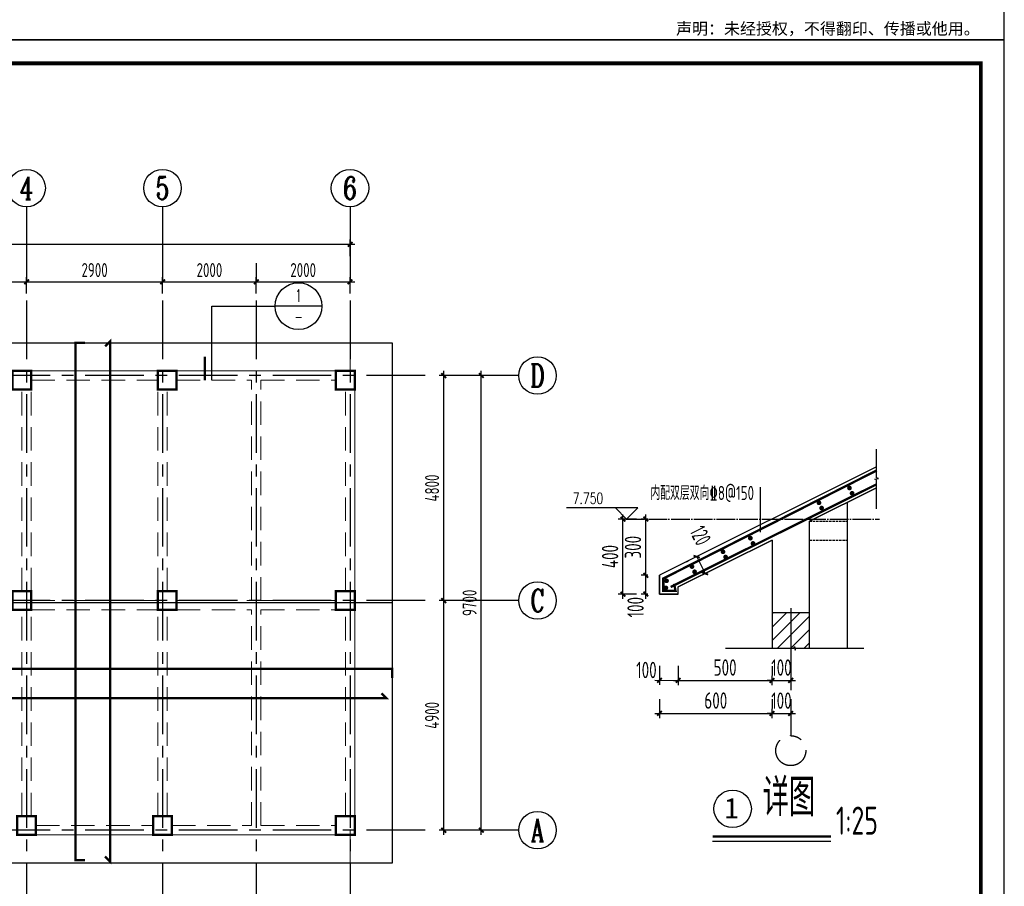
# Model space of a CAD drawing. Extents: x 4550910 to 19796140, y 148416 to 4611575.
# Tile 7 of 49: x 9708682 to 9729688, y 2052774 to 2071263. Entities that reach past the tile are written whole.
import ezdxf
from ezdxf.enums import TextEntityAlignment as Align

# ---------------------------------------------------------------- set-up
doc = ezdxf.new("R2010")
doc.units = 0
doc.header["$LTSCALE"] = 1000
for name, pattern in [('CENTER', [2, 1.25, -0.25, 0.25, -0.25]), ('DASH', [0.35, 0.25, -0.1]), ('DASHED', [0.75, 0.5, -0.25]), ('DOTE', [2.42, 2, -0.2, 0.02, -0.2])]:
    doc.linetypes.add(name, pattern=pattern)
doc.layers.get('0').update_dxf_attribs({"linetype": 'CONTINUOUS'})
doc.layers.get('Defpoints').update_dxf_attribs({"linetype": 'CONTINUOUS'})
for name, color, linetype in [('AXIS', 8, 'CENTER'), ('AXIS_DIM', 3, 'CONTINUOUS'), ('AXIS_NUM', 7, 'CONTINUOUS'), ('COLU', 7, 'CONTINUOUS'), ('DIM', 3, 'CONTINUOUS'), ('DIM_ELEV', 3, 'CONTINUOUS'), ('DIM_IDEN', 220, 'CONTINUOUS'), ('DIM_SYMB', 3, 'CONTINUOUS'), ('DOTE', 8, 'DOTE'), ('NUM', 7, 'CONTINUOUS'), ('PUB_DIM', 94, 'CONTINUOUS'), ('PUB_TEXT', 7, 'CONTINUOUS'), ('REIN', 1, 'CONTINUOUS'), ('TEXT', 7, 'CONTINUOUS'), ('THICK', 6, 'CONTINUOUS'), ('THIN', 7, 'CONTINUOUS'), ('WALL', 2, 'CONTINUOUS'), ('剖面', 8, 'CONTINUOUS'), ('图框', 7, 'CONTINUOUS'), ('梁集中标注', 2, 'CONTINUOUS'), ('楼板正筋钢筋', 24, 'CONTINUOUS'), ('楼板负筋钢筋', 1, 'CONTINUOUS'), ('轴线标注', 3, 'CONTINUOUS')]:
    doc.layers.add(name, color=color, linetype=linetype)
for name, color, linetype, lineweight in [('BEAM', 4, 'DASHED', 0), ('BEAM_CON', 4, 'CONTINUOUS', 0), ('FLOOR', 7, 'CONTINUOUS', 0)]:
    doc.layers.add(name, color=color, linetype=linetype, lineweight=lineweight)
doc.styles.add('_TCH_DIM', font='SIMPLEX', dxfattribs={"bigfont": 'GBCBIG'})
doc.styles.add('_TCH_LABEL', font='COMPLEX', dxfattribs={"bigfont": 'GBCBIG'})
doc.styles.add('DIM_FONT', font='tssdeng2.shx', dxfattribs={"width": 0.6, "bigfont": 'hztxt.shx'})
doc.styles.add('ST', font='SimSun.ttf')
doc.styles.add('TSSD_Axis', font='Complex.shx', dxfattribs={"width": 0.7, "bigfont": 'hztxt.shx'})
doc.styles.add('TSSD_Dimension', font='Tssdeng.shx', dxfattribs={"width": 0.7, "bigfont": 'hztxt.shx'})
doc.styles.add('TSSD_Norm', font='Tssdeng.shx', dxfattribs={"bigfont": 'hztxt.shx'})
doc.styles.add('TSSD_Rein', font='Tssdeng.shx', dxfattribs={"width": 0.7, "bigfont": 'hztxt.shx'})
doc.dimstyles.new('_TCH_ARCH&&100', dxfattribs={"dimtxt": 350, "dimasz": 100, "dimexe": 250, "dimexo": 300, "dimgap": 100, "dimtad": 1, "dimdec": 0, "dimzin": 0, "dimdsep": 46, "dimtxsty": 'DIM_FONT', "dimblk": 'ARCHTICK', "dimcen": 0.09, "dimclrt": 7, "dimazin": 2, "dimtfac": 1, "dimtdec": 0, "dimtix": 1, "dimtmove": 2, "dimatfit": 3, "dimfxl": 0, "dimtolj": 1, "dimtzin": 0, "dimarcsym": 0})
doc.dimstyles.new('TSSD_100_100', dxfattribs={"dimtxt": 300, "dimasz": 100, "dimexe": 100, "dimexo": 250, "dimgap": 100, "dimtad": 1, "dimdec": 0, "dimzin": 0, "dimdsep": 46, "dimtxsty": 'TSSD_Dimension', "dimblk": 'ARCHTICK', "dimcen": 0, "dimdle": 100, "dimclrt": 7, "dimadec": 0, "dimazin": 0, "dimtfac": 1, "dimtdec": 0, "dimtix": 1, "dimtmove": 2, "dimatfit": 3, "dimfxl": 0, "dimtolj": 1, "dimtzin": 0, "dimarcsym": 0})
doc.dimstyles.new('TSSD_25_100', dxfattribs={"dimtxt": 350, "dimasz": 100, "dimexe": 100, "dimexo": 250, "dimgap": 100, "dimtad": 1, "dimdec": 0, "dimlfac": 0.25, "dimzin": 0, "dimdsep": 46, "dimtxsty": 'TSSD_Dimension', "dimblk": 'ARCHTICK', "dimblk1": 'ARCHTICK', "dimblk2": 'ARCHTICK', "dimcen": 0, "dimdle": 100, "dimclrt": 7, "dimadec": 0, "dimazin": 0, "dimtfac": 1, "dimtdec": 0, "dimtix": 1, "dimtmove": 2, "dimatfit": 3, "dimfxl": 0, "dimtolj": 1, "dimtzin": 0, "dimarcsym": 0})

# ---------------------------------------------------------------- blocks, each defined once
blk = doc.blocks.new('_ArchTick')
at = {"color": 0, "linetype": 'ByBlock', "const_width": 0.4}
blk.add_lwpolyline([(-0.5, -0.5), (0.5, 0.5)], dxfattribs=at)
blk = doc.blocks.new('*D325')
at = {"layer": 'AXIS_DIM', "color": 0, "lineweight": -2, "transparency": 16777216}
for p, q in [((9706530, 2065421), (9706530, 2065771)), ((9708830, 2065421), (9708830, 2065771)), ((9706430, 2065671), (9708930, 2065671))]:
    blk.add_line(p, q, dxfattribs=at)
at = {"layer": 'Defpoints', "color": 0, "transparency": 16777216}
for p in [(9708830, 2065671), (9706530, 2065171), (9708830, 2065171)]:
    blk.add_point(p, dxfattribs=at)
at = {"layer": 'AXIS_DIM', "color": 0, "lineweight": -2, "transparency": 16777216, "xscale": 100, "yscale": 100, "zscale": 100, "rotation": 180}
blk.add_blockref('_ArchTick', (9706530, 2065671), dxfattribs=at)
at = {"layer": 'AXIS_DIM', "color": 0, "lineweight": -2, "transparency": 16777216, "xscale": 100, "yscale": 100, "zscale": 100}
blk.add_blockref('_ArchTick', (9708830, 2065671), dxfattribs=at)
at = {"layer": 'AXIS_DIM', "color": 7, "transparency": 16777216, "insert": (9707680, 2065921), "char_height": 300, "attachment_point": 5, "style": 'TSSD_Dimension'}
blk.add_mtext('\\A1;2300', dxfattribs=at)
blk = doc.blocks.new('*D326')
at = {"layer": 'AXIS_DIM', "color": 0, "lineweight": -2, "transparency": 16777216}
for p, q in [((9708830, 2065421), (9708830, 2065771)), ((9711730, 2065421), (9711730, 2065771)), ((9708730, 2065671), (9711830, 2065671))]:
    blk.add_line(p, q, dxfattribs=at)
at = {"layer": 'Defpoints', "color": 0, "transparency": 16777216}
for p in [(9711730, 2065671), (9708830, 2065171), (9711730, 2065171)]:
    blk.add_point(p, dxfattribs=at)
at = {"layer": 'AXIS_DIM', "color": 0, "lineweight": -2, "transparency": 16777216, "xscale": 100, "yscale": 100, "zscale": 100, "rotation": 180}
blk.add_blockref('_ArchTick', (9708830, 2065671), dxfattribs=at)
at = {"layer": 'AXIS_DIM', "color": 0, "lineweight": -2, "transparency": 16777216, "xscale": 100, "yscale": 100, "zscale": 100}
blk.add_blockref('_ArchTick', (9711730, 2065671), dxfattribs=at)
at = {"layer": 'AXIS_DIM', "color": 7, "transparency": 16777216, "insert": (9710280, 2065921), "char_height": 300, "attachment_point": 5, "style": 'TSSD_Dimension'}
blk.add_mtext('\\A1;2900', dxfattribs=at)
blk = doc.blocks.new('*D327')
at = {"layer": 'AXIS_DIM', "color": 0, "lineweight": -2, "transparency": 16777216}
for p, q in [((9711730, 2065421), (9711730, 2065771)), ((9713730, 2065421), (9713730, 2065771)), ((9711630, 2065671), (9713830, 2065671))]:
    blk.add_line(p, q, dxfattribs=at)
at = {"layer": 'Defpoints', "color": 0, "transparency": 16777216}
for p in [(9713730, 2065671), (9711730, 2065171), (9713730, 2065171)]:
    blk.add_point(p, dxfattribs=at)
at = {"layer": 'AXIS_DIM', "color": 0, "lineweight": -2, "transparency": 16777216, "xscale": 100, "yscale": 100, "zscale": 100, "rotation": 180}
blk.add_blockref('_ArchTick', (9711730, 2065671), dxfattribs=at)
at = {"layer": 'AXIS_DIM', "color": 0, "lineweight": -2, "transparency": 16777216, "xscale": 100, "yscale": 100, "zscale": 100}
blk.add_blockref('_ArchTick', (9713730, 2065671), dxfattribs=at)
at = {"layer": 'AXIS_DIM', "color": 7, "transparency": 16777216, "insert": (9712730, 2065921), "char_height": 300, "attachment_point": 5, "style": 'TSSD_Dimension'}
blk.add_mtext('\\A1;2000', dxfattribs=at)
blk = doc.blocks.new('*D328')
at = {"layer": 'AXIS_DIM', "color": 0, "lineweight": -2, "transparency": 16777216}
for p, q in [((9713730, 2065421), (9713730, 2065771)), ((9715730, 2065421), (9715730, 2065771)), ((9713630, 2065671), (9715830, 2065671))]:
    blk.add_line(p, q, dxfattribs=at)
at = {"layer": 'Defpoints', "color": 0, "transparency": 16777216}
for p in [(9715730, 2065671), (9713730, 2065171), (9715730, 2065171)]:
    blk.add_point(p, dxfattribs=at)
at = {"layer": 'AXIS_DIM', "color": 0, "lineweight": -2, "transparency": 16777216, "xscale": 100, "yscale": 100, "zscale": 100, "rotation": 180}
blk.add_blockref('_ArchTick', (9713730, 2065671), dxfattribs=at)
at = {"layer": 'AXIS_DIM', "color": 0, "lineweight": -2, "transparency": 16777216, "xscale": 100, "yscale": 100, "zscale": 100}
blk.add_blockref('_ArchTick', (9715730, 2065671), dxfattribs=at)
at = {"layer": 'AXIS_DIM', "color": 7, "transparency": 16777216, "insert": (9714730, 2065921), "char_height": 300, "attachment_point": 5, "style": 'TSSD_Dimension'}
blk.add_mtext('\\A1;2000', dxfattribs=at)
blk = doc.blocks.new('*D329')
at = {"layer": 'AXIS_DIM', "color": 0, "lineweight": -2, "transparency": 16777216}
for p, q in [((9698130, 2066471), (9715830, 2066471)), ((9698230, 2066221), (9698230, 2066571)), ((9715730, 2066221), (9715730, 2066571))]:
    blk.add_line(p, q, dxfattribs=at)
at = {"layer": 'Defpoints', "color": 0, "transparency": 16777216}
for p in [(9715730, 2066471), (9698230, 2065971), (9715730, 2065971)]:
    blk.add_point(p, dxfattribs=at)
at = {"layer": 'AXIS_DIM', "color": 0, "lineweight": -2, "transparency": 16777216, "xscale": 100, "yscale": 100, "zscale": 100, "rotation": 180}
blk.add_blockref('_ArchTick', (9698230, 2066471), dxfattribs=at)
at = {"layer": 'AXIS_DIM', "color": 0, "lineweight": -2, "transparency": 16777216, "xscale": 100, "yscale": 100, "zscale": 100}
blk.add_blockref('_ArchTick', (9715730, 2066471), dxfattribs=at)
at = {"layer": 'AXIS_DIM', "color": 7, "transparency": 16777216, "insert": (9706980, 2066721), "char_height": 300, "attachment_point": 5, "style": 'TSSD_Dimension'}
blk.add_mtext('\\A1;17500', dxfattribs=at)
blk = doc.blocks.new('ts_axno')
at = {"color": 0, "linetype": 'ByBlock', "lineweight": -2}
blk.add_circle((0, 0), 0.5, dxfattribs=at)
at = {"color": 0, "linetype": 'ByBlock', "lineweight": -2, "style": 'TSSD_Axis', "width": 0.7}
blk.add_attdef('A', text='', height=0.6, dxfattribs=at).set_placement((0, 0), align=Align.MIDDLE_CENTER)
blk = doc.blocks.new('*D333')
at = {"layer": 'AXIS_DIM', "color": 0, "lineweight": -2, "transparency": 16777216}
for p, q in [((9717980, 2058871), (9717630, 2058871)), ((9717730, 2053871), (9717730, 2058971)), ((9717980, 2053971), (9717630, 2053971))]:
    blk.add_line(p, q, dxfattribs=at)
at = {"layer": 'Defpoints', "color": 0, "transparency": 16777216}
for p in [(9717730, 2058871), (9718230, 2058871), (9718230, 2053971)]:
    blk.add_point(p, dxfattribs=at)
at = {"layer": 'AXIS_DIM', "color": 0, "lineweight": -2, "transparency": 16777216, "xscale": 100, "yscale": 100, "zscale": 100}
for p, rotation in [((9717730, 2058871), 90), ((9717730, 2053971), 270)]:
    blk.add_blockref('_ArchTick', p, dxfattribs=dict(at, rotation=rotation))
at = {"layer": 'AXIS_DIM', "color": 7, "transparency": 16777216, "insert": (9717480, 2056421), "char_height": 300, "attachment_point": 5, "rotation": 90, "style": 'TSSD_Dimension'}
blk.add_mtext('\\A1;4900', dxfattribs=at)
blk = doc.blocks.new('*D334')
at = {"layer": 'AXIS_DIM', "color": 0, "lineweight": -2, "transparency": 16777216}
for p, q in [((9717980, 2063671), (9717630, 2063671)), ((9717730, 2058771), (9717730, 2063771)), ((9717980, 2058871), (9717630, 2058871))]:
    blk.add_line(p, q, dxfattribs=at)
at = {"layer": 'Defpoints', "color": 0, "transparency": 16777216}
for p in [(9717730, 2063671), (9718230, 2063671), (9718230, 2058871)]:
    blk.add_point(p, dxfattribs=at)
at = {"layer": 'AXIS_DIM', "color": 0, "lineweight": -2, "transparency": 16777216, "xscale": 100, "yscale": 100, "zscale": 100}
for p, rotation in [((9717730, 2063671), 90), ((9717730, 2058871), 270)]:
    blk.add_blockref('_ArchTick', p, dxfattribs=dict(at, rotation=rotation))
at = {"layer": 'AXIS_DIM', "color": 7, "transparency": 16777216, "insert": (9717480, 2061271), "char_height": 300, "attachment_point": 5, "rotation": 90, "style": 'TSSD_Dimension'}
blk.add_mtext('\\A1;4800', dxfattribs=at)
blk = doc.blocks.new('*D335')
at = {"layer": 'AXIS_DIM', "color": 0, "lineweight": -2, "transparency": 16777216}
for p, q in [((9718780, 2063671), (9718430, 2063671)), ((9718530, 2053871), (9718530, 2063771)), ((9718780, 2053971), (9718430, 2053971))]:
    blk.add_line(p, q, dxfattribs=at)
at = {"layer": 'Defpoints', "color": 0, "transparency": 16777216}
for p in [(9718530, 2063671), (9719030, 2063671), (9719030, 2053971)]:
    blk.add_point(p, dxfattribs=at)
at = {"layer": 'AXIS_DIM', "color": 0, "lineweight": -2, "transparency": 16777216, "xscale": 100, "yscale": 100, "zscale": 100}
for p, rotation in [((9718530, 2063671), 90), ((9718530, 2053971), 270)]:
    blk.add_blockref('_ArchTick', p, dxfattribs=dict(at, rotation=rotation))
at = {"layer": 'AXIS_DIM', "color": 7, "transparency": 16777216, "insert": (9718280, 2058821), "char_height": 300, "attachment_point": 5, "rotation": 90, "style": 'TSSD_Dimension'}
blk.add_mtext('\\A1;9700', dxfattribs=at)
blk = doc.blocks.new('*D363')
at = {"layer": 'Defpoints', "color": 0, "transparency": 16777216}
for p in [(9721553, 2060609), (9722093, 2060609), (9722093, 2059009)]:
    blk.add_point(p, dxfattribs=at)
at = {"layer": 'DIM', "color": 0, "lineweight": -2, "transparency": 16777216}
for p, q in [((9721553, 2058909), (9721553, 2060709)), ((9721843, 2060609), (9721453, 2060609)), ((9721843, 2059009), (9721453, 2059009))]:
    blk.add_line(p, q, dxfattribs=at)
at = {"layer": 'DIM', "color": 0, "lineweight": -2, "transparency": 16777216, "xscale": 100, "yscale": 100, "zscale": 100}
for p, rotation in [((9721553, 2060609), 90), ((9721553, 2059009), 270)]:
    blk.add_blockref('_ArchTick', p, dxfattribs=dict(at, rotation=rotation))
at = {"layer": 'DIM', "color": 7, "transparency": 16777216, "insert": (9721278, 2059809), "char_height": 350, "attachment_point": 5, "rotation": 90, "style": 'TSSD_Dimension'}
blk.add_mtext('\\A1;400', dxfattribs=at)
blk = doc.blocks.new('*D364')
at = {"layer": 'Defpoints', "color": 0, "transparency": 16777216}
for p in [(9722041, 2059409), (9722333, 2059409), (9722333, 2059009)]:
    blk.add_point(p, dxfattribs=at)
at = {"layer": 'DIM', "color": 0, "lineweight": -2, "transparency": 16777216}
for p, q in [((9722041, 2058909), (9722041, 2059509)), ((9722083, 2059409), (9721941, 2059409)), ((9722083, 2059009), (9721941, 2059009))]:
    blk.add_line(p, q, dxfattribs=at)
at = {"layer": 'DIM', "color": 0, "lineweight": -2, "transparency": 16777216, "xscale": 100, "yscale": 100, "zscale": 100}
for p, rotation in [((9722041, 2059409), 90), ((9722041, 2059009), 270)]:
    blk.add_blockref('_ArchTick', p, dxfattribs=dict(at, rotation=rotation))
at = {"layer": 'DIM', "color": 7, "transparency": 16777216, "insert": (9721821, 2058729), "char_height": 350, "attachment_point": 5, "rotation": 90, "style": 'TSSD_Dimension'}
blk.add_mtext('\\A1;100', dxfattribs=at)
blk = doc.blocks.new('*D365')
at = {"layer": 'Defpoints', "color": 0, "transparency": 16777216}
for p in [(9722041, 2060609), (9722333, 2060609), (9722333, 2059409)]:
    blk.add_point(p, dxfattribs=at)
at = {"layer": 'DIM', "color": 0, "lineweight": -2, "transparency": 16777216}
for p, q in [((9722041, 2059309), (9722041, 2060709)), ((9722083, 2060609), (9721941, 2060609)), ((9722083, 2059409), (9721941, 2059409))]:
    blk.add_line(p, q, dxfattribs=at)
at = {"layer": 'DIM', "color": 0, "lineweight": -2, "transparency": 16777216, "xscale": 100, "yscale": 100, "zscale": 100}
for p, rotation in [((9722041, 2060609), 90), ((9722041, 2059409), 270)]:
    blk.add_blockref('_ArchTick', p, dxfattribs=dict(at, rotation=rotation))
at = {"layer": 'DIM', "color": 7, "transparency": 16777216, "insert": (9721766, 2060009), "char_height": 350, "attachment_point": 5, "rotation": 90, "style": 'TSSD_Dimension'}
blk.add_mtext('\\A1;300', dxfattribs=at)
blk = doc.blocks.new('*D366')
at = {"layer": 'Defpoints', "color": 0, "transparency": 16777216}
for p in [(9722333, 2057725), (9722732, 2057725), (9722731, 2057168)]:
    blk.add_point(p, dxfattribs=at)
at = {"layer": 'DIM', "color": 0, "lineweight": -2, "transparency": 16777216}
for p, q in [((9722333, 2057475), (9722332, 2057069)), ((9722731, 2057475), (9722731, 2057068)), ((9722232, 2057169), (9722831, 2057168))]:
    blk.add_line(p, q, dxfattribs=at)
at = {"layer": 'DIM', "color": 0, "lineweight": -2, "transparency": 16777216, "xscale": 100, "yscale": 100, "zscale": 100}
for p, rotation in [((9722332, 2057169), 179.9467748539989), ((9722731, 2057168), 359.9467748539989)]:
    blk.add_blockref('_ArchTick', p, dxfattribs=dict(at, rotation=rotation))
at = {"layer": 'DIM', "color": 7, "transparency": 16777216, "insert": (9722053, 2057389), "char_height": 350, "attachment_point": 5, "rotation": 359.9468, "style": 'TSSD_Dimension'}
blk.add_mtext('\\A1;100', dxfattribs=at)
blk = doc.blocks.new('*D367')
at = {"layer": 'Defpoints', "color": 0, "transparency": 16777216}
for p in [(9722732, 2057725), (9724733, 2057723), (9724732, 2057166)]:
    blk.add_point(p, dxfattribs=at)
at = {"layer": 'DIM', "color": 0, "lineweight": -2, "transparency": 16777216}
for p, q in [((9722731, 2057475), (9722731, 2057068)), ((9724733, 2057473), (9724732, 2057066)), ((9722631, 2057168), (9724832, 2057166))]:
    blk.add_line(p, q, dxfattribs=at)
at = {"layer": 'DIM', "color": 0, "lineweight": -2, "transparency": 16777216, "xscale": 100, "yscale": 100, "zscale": 100}
for p, rotation in [((9722731, 2057168), 179.9467748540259), ((9724732, 2057166), 359.9467748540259)]:
    blk.add_blockref('_ArchTick', p, dxfattribs=dict(at, rotation=rotation))
at = {"layer": 'DIM', "color": 7, "transparency": 16777216, "insert": (9723732, 2057442), "char_height": 350, "attachment_point": 5, "rotation": 359.9468, "style": 'TSSD_Dimension'}
blk.add_mtext('\\A1;500', dxfattribs=at)
blk = doc.blocks.new('*D368')
at = {"layer": 'Defpoints', "color": 0, "transparency": 16777216}
for p in [(9724733, 2057723), (9725133, 2057722), (9725133, 2057166)]:
    blk.add_point(p, dxfattribs=at)
at = {"layer": 'DIM', "color": 0, "lineweight": -2, "transparency": 16777216}
for p, q in [((9724733, 2057473), (9724732, 2057066)), ((9725133, 2057472), (9725133, 2057066)), ((9724732, 2057166), (9724632, 2057167)), ((9724732, 2057166), (9725133, 2057166)), ((9725133, 2057166), (9725233, 2057166))]:
    blk.add_line(p, q, dxfattribs=at)
at = {"layer": 'DIM', "color": 0, "lineweight": -2, "transparency": 16777216, "xscale": 100, "yscale": 100, "zscale": 100}
for p, rotation in [((9724732, 2057166), 359.9467748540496), ((9725133, 2057166), 179.9467748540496)]:
    blk.add_blockref('_ArchTick', p, dxfattribs=dict(at, rotation=rotation))
at = {"layer": 'DIM', "color": 7, "transparency": 16777216, "insert": (9724933, 2057441), "char_height": 350, "attachment_point": 5, "rotation": 359.9468, "style": 'TSSD_Dimension'}
blk.add_mtext('\\A1;100', dxfattribs=at)
blk = doc.blocks.new('*D369')
at = {"layer": 'Defpoints', "color": 0, "transparency": 16777216}
for p in [(9722333, 2057019), (9724733, 2057017), (9724732, 2056460)]:
    blk.add_point(p, dxfattribs=at)
at = {"layer": 'DIM', "color": 0, "lineweight": -2, "transparency": 16777216}
for p, q in [((9722333, 2056769), (9722332, 2056363)), ((9724733, 2056767), (9724732, 2056360)), ((9722232, 2056463), (9724832, 2056460))]:
    blk.add_line(p, q, dxfattribs=at)
at = {"layer": 'DIM', "color": 0, "lineweight": -2, "transparency": 16777216, "xscale": 100, "yscale": 100, "zscale": 100}
for p, rotation in [((9722332, 2056463), 179.9467748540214), ((9724732, 2056460), 359.9467748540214)]:
    blk.add_blockref('_ArchTick', p, dxfattribs=dict(at, rotation=rotation))
at = {"layer": 'DIM', "color": 7, "transparency": 16777216, "insert": (9723533, 2056737), "char_height": 350, "attachment_point": 5, "rotation": 359.9468, "style": 'TSSD_Dimension'}
blk.add_mtext('\\A1;600', dxfattribs=at)
blk = doc.blocks.new('*D370')
at = {"layer": 'Defpoints', "color": 0, "transparency": 16777216}
for p in [(9724733, 2057017), (9725133, 2057016), (9725133, 2056460)]:
    blk.add_point(p, dxfattribs=at)
at = {"layer": 'DIM', "color": 0, "lineweight": -2, "transparency": 16777216}
for p, q in [((9724733, 2056767), (9724732, 2056360)), ((9725133, 2056766), (9725133, 2056360)), ((9724732, 2056460), (9724632, 2056461)), ((9724732, 2056460), (9725133, 2056460)), ((9725133, 2056460), (9725233, 2056460))]:
    blk.add_line(p, q, dxfattribs=at)
at = {"layer": 'DIM', "color": 0, "lineweight": -2, "transparency": 16777216, "xscale": 100, "yscale": 100, "zscale": 100}
for p, rotation in [((9724732, 2056460), 359.9467748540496), ((9725133, 2056460), 179.9467748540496)]:
    blk.add_blockref('_ArchTick', p, dxfattribs=dict(at, rotation=rotation))
at = {"layer": 'DIM', "color": 7, "transparency": 16777216, "insert": (9724933, 2056735), "char_height": 350, "attachment_point": 5, "rotation": 359.9468, "style": 'TSSD_Dimension'}
blk.add_mtext('\\A1;100', dxfattribs=at)
blk = doc.blocks.new('*D476')
at = {"layer": 'Defpoints', "color": 0, "transparency": 16777216}
for p in [(9723209, 2059847), (9723304, 2059447), (9723388, 2059489)]:
    blk.add_point(p, dxfattribs=at)
at = {"layer": 'PUB_DIM', "color": 0, "lineweight": -2, "transparency": 16777216}
for p, q in [((9722941, 2059713), (9722902, 2059693)), ((9723125, 2059805), (9723304, 2059447)), ((9723119, 2059355), (9723081, 2059336))]:
    blk.add_line(p, q, dxfattribs=at)
at = {"layer": 'PUB_DIM', "color": 0, "lineweight": -2, "transparency": 16777216, "xscale": 100, "yscale": 100, "zscale": 100}
for p, rotation in [((9723125, 2059805), 116.565051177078), ((9723304, 2059447), 296.565051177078)]:
    blk.add_blockref('_ArchTick', p, dxfattribs=dict(at, rotation=rotation))
at = {"layer": 'PUB_DIM', "color": 7, "transparency": 16777216, "insert": (9723206, 2060259), "char_height": 350, "attachment_point": 5, "rotation": 296.5651, "style": 'DIM_FONT'}
blk.add_mtext('\\A1;120', dxfattribs=at)

msp = doc.modelspace()

# ---------------------------------------------------------------- hatches: boundary and pattern name
at = {"layer": '剖面'}
h = msp.add_hatch(dxfattribs=at)
h.set_pattern_fill('普通砖', color=256, scale=80, style=0)
h.set_pattern_definition([(45, (8092396.94, 2113405.28), (-141.421413, 141.421413), [])])
h.paths.add_polyline_path([(9725532.9, 2058608.9), (9724732.9, 2058608.9), (9724732.9, 2057851.7), (9725195.4, 2057851.7), (9725210.7, 2057893.7), (9725218.1, 2057851.7), (9725532.9, 2057851.7)])

# ---------------------------------------------------------------- linework, layer by layer
for p, q in [((9726332.9, 2060961.7), (9726332.9, 2057851.7)), ((9716629.7, 2058820.7), (9697829.7, 2058820.7))]:
    msp.add_line(p, q)
at = {"linetype": 'DASH', "ltscale": 0.2}
for p, q in [((9725532.9, 2060561.7), (9726332.9, 2060561.7)), ((9725532.9, 2060161.7), (9726332.9, 2060161.7))]:
    msp.add_line(p, q, dxfattribs=at)
msp.add_lwpolyline([(9697829.7, 2064370.7), (9716629.7, 2064370.7), (9716629.7, 2053270.7), (9697829.7, 2053270.7)], close=True)
at = {"layer": 'AXIS'}
for p, q in [((9708829.7, 2065270.7), (9708829.7, 2051970.7)), ((9711729.7, 2065270.7), (9711729.7, 2051970.7)), ((9713729.7, 2065270.7), (9713729.7, 2051970.7)), ((9715729.7, 2065270.7), (9715729.7, 2051970.7)), ((9717329.7, 2063670.7), (9696229.7, 2063670.7)), ((9717329.7, 2058870.7), (9696229.7, 2058870.7)), ((9725132.9, 2058705.9), (9725132.9, 2055987.8)), ((9717329.7, 2053970.7), (9696229.7, 2053970.7))]:
    msp.add_line(p, q, dxfattribs=at)
msp.add_circle((9725132.9, 2055667.8), 320, dxfattribs=at)
at = {"layer": 'AXIS_DIM'}
for p, q in [((9708829.7, 2067270.7), (9708829.7, 2065670.7)), ((9711729.7, 2067270.7), (9711729.7, 2065670.7)), ((9715729.7, 2067270.7), (9715729.7, 2065670.7)), ((9713729.7, 2066070.7), (9713729.7, 2065670.7)), ((9719329.7, 2063670.7), (9717729.7, 2063670.7)), ((9719329.7, 2058870.7), (9717729.7, 2058870.7)), ((9719329.7, 2053970.7), (9717729.7, 2053970.7))]:
    msp.add_line(p, q, dxfattribs=at)
at = {"layer": 'BEAM'}
for p, q in [((9708929.7, 2063570.7), (9711629.7, 2063570.7)), ((9712029.7, 2063570.7), (9713629.7, 2063570.7)), ((9713629.7, 2058870.7), (9713629.7, 2063570.7)), ((9713829.7, 2063570.7), (9715429.7, 2063570.7)), ((9713829.7, 2058870.7), (9713829.7, 2063570.7)), ((9708729.7, 2059070.7), (9708729.7, 2063370.7)), ((9708929.7, 2059070.7), (9708929.7, 2063370.7)), ((9711629.7, 2059070.7), (9711629.7, 2063370.7)), ((9711829.7, 2059070.7), (9711829.7, 2063370.7)), ((9715629.7, 2059070.7), (9715629.7, 2063370.7)), ((9708929.7, 2058870.7), (9711629.7, 2058870.7)), ((9712029.7, 2058870.7), (9713629.7, 2058870.7)), ((9713829.7, 2058870.7), (9715429.7, 2058870.7)), ((9708729.7, 2054270.7), (9708729.7, 2058670.7)), ((9708929.7, 2054270.7), (9708929.7, 2058670.7)), ((9708929.7, 2058670.7), (9711629.7, 2058670.7)), ((9711629.7, 2054270.7), (9711629.7, 2058670.7)), ((9711829.7, 2054270.7), (9711829.7, 2058670.7)), ((9712029.7, 2058670.7), (9713629.7, 2058670.7)), ((9713629.7, 2054070.7), (9713629.7, 2058670.7)), ((9713829.7, 2058670.7), (9715429.7, 2058670.7)), ((9713829.7, 2054070.7), (9713829.7, 2058670.7)), ((9715629.7, 2054270.7), (9715629.7, 2058670.7)), ((9709029.7, 2054070.7), (9711529.7, 2054070.7)), ((9711929.7, 2054070.7), (9713629.7, 2054070.7)), ((9713829.7, 2054070.7), (9715429.7, 2054070.7))]:
    msp.add_line(p, q, dxfattribs=at)
at = {"layer": 'BEAM_CON'}
for p, q in [((9708929.7, 2063770.7), (9711629.7, 2063770.7)), ((9712029.7, 2063770.7), (9713729.7, 2063770.7)), ((9713729.7, 2063770.7), (9715429.7, 2063770.7)), ((9715829.7, 2059070.7), (9715829.7, 2063370.7)), ((9715829.7, 2054270.7), (9715829.7, 2058670.7)), ((9709029.7, 2053870.7), (9711529.7, 2053870.7)), ((9711929.7, 2053870.7), (9713729.7, 2053870.7)), ((9713729.7, 2053870.7), (9715429.7, 2053870.7))]:
    msp.add_line(p, q, dxfattribs=at)
at = {"layer": 'COLU', "const_width": 50}
for points in [[(9708929.7, 2063370.7), (9708929.7, 2063770.7), (9708529.7, 2063770.7), (9708529.7, 2063370.7)], [(9712029.7, 2063370.7), (9712029.7, 2063770.7), (9711629.7, 2063770.7), (9711629.7, 2063370.7)], [(9715829.7, 2063370.7), (9715829.7, 2063770.7), (9715429.7, 2063770.7), (9715429.7, 2063370.7)], [(9708929.7, 2058670.7), (9708929.7, 2059070.7), (9708529.7, 2059070.7), (9708529.7, 2058670.7)], [(9712029.7, 2058670.7), (9712029.7, 2059070.7), (9711629.7, 2059070.7), (9711629.7, 2058670.7)], [(9715829.7, 2058670.7), (9715829.7, 2059070.7), (9715429.7, 2059070.7), (9715429.7, 2058670.7)], [(9709029.7, 2053870.7), (9709029.7, 2054270.7), (9708629.7, 2054270.7), (9708629.7, 2053870.7)], [(9711929.7, 2053870.7), (9711929.7, 2054270.7), (9711529.7, 2054270.7), (9711529.7, 2053870.7)], [(9715829.7, 2053870.7), (9715829.7, 2054270.7), (9715429.7, 2054270.7), (9715429.7, 2053870.7)]]:
    msp.add_lwpolyline(points, close=True, dxfattribs=at)
at = {"layer": 'DIM_ELEV'}
for q in [(9721391.4, 2060848.9), (9721871.4, 2060848.9)]:
    msp.add_line((9721631.4, 2060608.9), q, dxfattribs=at)
at = {"layer": 'DIM_IDEN'}
for p, q in [((9712779.2, 2065151.2), (9714131, 2065151.2)), ((9712779.2, 2063570.7), (9712779.2, 2065151.2)), ((9715131, 2065151.2), (9714131, 2065151.2))]:
    msp.add_line(p, q, dxfattribs=at)
at = {"layer": 'DIM_IDEN', "const_width": 50}
msp.add_lwpolyline([(9712629.2, 2063570.7), (9712629.2, 2064070.7)], dxfattribs=at)
at = {"layer": 'DIM_IDEN'}
msp.add_circle((9714631, 2065151.2), 500, dxfattribs=at)
at = {"layer": 'DIM_SYMB'}
for points in [[(9726964.9, 2060829.7), (9726964.9, 2061444.2), (9726922.9, 2061459.5), (9727006.9, 2061474.3), (9726964.9, 2061489.2), (9726964.9, 2062103.7)], [(9723742.9, 2057851.7), (9725195.4, 2057851.7), (9725210.7, 2057893.7), (9725225.5, 2057809.7), (9725240.4, 2057851.7), (9726692.9, 2057851.7)]]:
    msp.add_lwpolyline(points, dxfattribs=at)
at = {"layer": 'DOTE', "linetype": 'DOTE', "ltscale": 0.2}
msp.add_line((9721610.6, 2060608.9), (9727028.9, 2060608.9), dxfattribs=at)
at = {"layer": 'FLOOR'}
for p, q in [((9715729.7, 2063670.7), (9715729.7, 2064570.7)), ((9715729.7, 2053970.7), (9715729.7, 2053070.7))]:
    msp.add_line(p, q, dxfattribs=at)
at = {"layer": 'PUB_TEXT'}
msp.add_line((9721871.4, 2060848.9), (9720351.4, 2060848.9), dxfattribs=at)
at = {"layer": 'REIN', "const_width": 50}
for points in [[(9726410.2, 2061271.1, 1), (9726360.2, 2061271.1, 1)], [(9726466.1, 2061159.6, 1), (9726416.1, 2061159.6, 1)], [(9725759.7, 2060956, 1), (9725709.7, 2060956, 1)], [(9725815.5, 2060844.5, 1), (9725765.5, 2060844.5, 1)], [(9724296.3, 2060200.9, 1), (9724246.3, 2060200.9, 1)], [(9724352.2, 2060089.3, 1), (9724302.2, 2060089.3, 1)], [(9723711.1, 2059911.2, 1), (9723661.1, 2059911.2, 1)], [(9723049.4, 2059595.6, 1), (9722999.4, 2059595.6, 1)], [(9723766.9, 2059799.6, 1), (9723716.9, 2059799.6, 1)], [(9723105.2, 2059484, 1), (9723055.2, 2059484, 1)], [(9722507.4, 2059291.7, 1), (9722457.4, 2059291.7, 1)], [(9722493.1, 2059141.6, 1), (9722443.1, 2059141.6, 1)]]:
    msp.add_lwpolyline(points, format="xyb", close=True, dxfattribs=at)
at = {"layer": 'THICK', "const_width": 50}
msp.add_lwpolyline([(9723464.8, 2053837.3), (9725989, 2053837.3)], dxfattribs=at)
at = {"layer": 'THIN'}
msp.add_lwpolyline([(9723464.8, 2053737.3), (9725989, 2053737.3)], dxfattribs=at)
at = {"layer": 'WALL'}
for p, q in [((9726964.9, 2061724.9), (9722332.9, 2059408.9)), ((9726964.9, 2061277.7), (9725532.9, 2060561.7)), ((9725532.9, 2057851.7), (9725532.9, 2060561.7)), ((9724732.9, 2060161.7), (9722732.9, 2059161.7)), ((9724732.9, 2060161.7), (9724732.9, 2057851.7)), ((9722332.9, 2059008.9), (9722332.9, 2059408.9)), ((9722732.9, 2059008.9), (9722732.9, 2059161.7)), ((9722732.9, 2059008.9), (9722332.9, 2059008.9)), ((9725532.9, 2058608.9), (9724732.9, 2058608.9))]:
    msp.add_line(p, q, dxfattribs=at)
at = {"layer": '剖面'}
for points in [[(9726964.9, 2061724.9), (9722332.9, 2059408.9), (9722332.9, 2059008.9), (9722732.9, 2059008.9), (9722732.9, 2059161.7), (9724732.9, 2060161.7), (9724732.9, 2057851.7)], [(9725532.9, 2057851.7), (9725532.9, 2060561.7), (9726964.9, 2061277.7)]]:
    msp.add_lwpolyline(points, dxfattribs=at)
at = {"layer": '图框', "color": 4}
for points in [[(9729688.3, 2100532.6), (9687688.3, 2100532.6), (9687688.3, 2070832.6), (9729688.3, 2070832.6)], [(9729688.3, 2070832.6), (9687688.3, 2070832.6), (9687688.3, 2041132.6), (9729688.3, 2041132.6)]]:
    msp.add_lwpolyline(points, close=True, dxfattribs=at)
at = {"layer": '图框', "color": 4, "const_width": 80}
msp.add_lwpolyline([(9690188.3, 2041632.6), (9729188.3, 2041632.6), (9729188.3, 2070332.6), (9690188.3, 2070332.6)], close=True, dxfattribs=at)
at = {"layer": '梁集中标注'}
msp.add_line((9724480.2, 2061288.4), (9724480.2, 2060327.3), dxfattribs=at)
at = {"layer": '楼板正筋钢筋', "const_width": 50}
for points in [[(9710503.8, 2053408.8), (9710609.8, 2053302.7), (9710609.8, 2064399.8), (9710503.7, 2064293.7)], [(9698065.8, 2056891.4), (9697959.7, 2056785.4), (9716509.7, 2056785.4), (9716403.7, 2056891.4)]]:
    msp.add_lwpolyline(points, dxfattribs=at)
at = {"layer": '楼板负筋钢筋', "const_width": 50}
for points in [[(9710074.2, 2053329.9), (9709874.2, 2053329.9), (9709874.2, 2064370.7), (9710074.2, 2064370.7)], [(9726964.9, 2061646), (9722413.9, 2059340.5), (9722413.9, 2059075.6), (9722675.7, 2059075.6), (9722642.9, 2059229.3)], [(9722568.7, 2059159.9), (9726952.6, 2061345.7)], [(9697829.7, 2057216), (9697829.7, 2057416), (9716629.7, 2057416), (9716629.7, 2057216)]]:
    msp.add_lwpolyline(points, dxfattribs=at)
at = {"layer": '轴线标注'}
msp.add_circle((9723891.9, 2054427.4), 400, dxfattribs=at)

# ---------------------------------------------------------------- block references
at = {"layer": 'AXIS_NUM'}
ref = msp.add_blockref('ts_axno', (9708829.7, 2067670.7), dxfattribs=dict(at, xscale=800, yscale=800, zscale=800))
ref.add_attrib('4', '4', dxfattribs={"height": 480, "style": 'TSSD_Axis', "width": 0.7}).set_placement((9708829.7, 2067670.7), align=Align.MIDDLE_CENTER)
ref = msp.add_blockref('ts_axno', (9711729.7, 2067670.7), dxfattribs=dict(at, xscale=800, yscale=800, zscale=800))
ref.add_attrib('5', '5', dxfattribs={"height": 480, "style": 'TSSD_Axis', "width": 0.7}).set_placement((9711729.7, 2067670.7), align=Align.MIDDLE_CENTER)
ref = msp.add_blockref('ts_axno', (9715729.7, 2067670.7), dxfattribs=dict(at, xscale=800, yscale=800, zscale=800))
ref.add_attrib('6', '6', dxfattribs={"height": 480, "style": 'TSSD_Axis', "width": 0.7}).set_placement((9715729.7, 2067670.7), align=Align.MIDDLE_CENTER)
ref = msp.add_blockref('ts_axno', (9719729.7, 2063670.7), dxfattribs=dict(at, xscale=800, yscale=800, zscale=800))
ref.add_attrib('D', 'D', dxfattribs={"height": 480, "style": 'TSSD_Axis', "width": 0.7}).set_placement((9719729.7, 2063670.7), align=Align.MIDDLE_CENTER)
ref = msp.add_blockref('ts_axno', (9719729.7, 2058870.7), dxfattribs=dict(at, xscale=800, yscale=800, zscale=800))
ref.add_attrib('C', 'C', dxfattribs={"height": 480, "style": 'TSSD_Axis', "width": 0.7}).set_placement((9719729.7, 2058870.7), align=Align.MIDDLE_CENTER)
ref = msp.add_blockref('ts_axno', (9719729.7, 2053970.7), dxfattribs=dict(at, xscale=800, yscale=800, zscale=800))
ref.add_attrib('A', 'A', dxfattribs={"height": 480, "style": 'TSSD_Axis', "width": 0.7}).set_placement((9719729.7, 2053970.7), align=Align.MIDDLE_CENTER)

# ---------------------------------------------------------------- texts
at = {"layer": 'NUM', "style": 'TSSD_Norm', "width": 0.7}
for s, height, p in [('详图', 800, (9724532.5, 2054029.4)), ('1:25', 600, (9726096.3, 2053694.6))]:
    msp.add_text(s, height=height, dxfattribs=at).set_placement(p, align=Align.BOTTOM_LEFT)
at = {"layer": 'PUB_TEXT', "style": '_TCH_LABEL'}
msp.add_text('1', height=267.7, dxfattribs=at).set_placement((9714573.6, 2065242.8), (9714688.3, 2065242.8), align=Align.FIT)
at = {"layer": 'PUB_TEXT', "style": '_TCH_LABEL', "width": 0.777778}
msp.add_text('-', height=261, dxfattribs=at).set_placement((9714544, 2064797.7), (9714718, 2064797.7), align=Align.FIT)
at = {"layer": 'PUB_TEXT', "style": '_TCH_DIM', "width": 0.705882}
msp.add_text('7.750', height=238, dxfattribs=at).set_placement((9720483, 2060932.9))
at = {"layer": 'TEXT', "style": 'TSSD_Rein', "width": 0.7}
msp.add_text('内配双层双向%%1328@150', height=300, dxfattribs=at).set_placement((9722136.7, 2060926), align=Align.BOTTOM_LEFT)
at = {"layer": '图框', "style": 'ST'}
msp.add_text('声明：未经授权，不得翻印、传播或他用。', height=250, dxfattribs=at).set_placement((9722685.3, 2070947.2))
at = {"layer": '轴线标注', "width": 2.940075}
msp.add_text('1', height=440, dxfattribs=at).set_placement((9723715.9, 2054220.6), (9724023.9, 2054220.6), align=Align.FIT)

# ---------------------------------------------------------------- dimensions: what is measured, and where the dimension line sits
at = {"layer": 'AXIS_DIM'}
for p1, p2, picture, middle in [((9698229.7, 2065970.7), (9715729.7, 2065970.7), '*D329', (9706979.7, 2066720.7)), ((9706529.7, 2065170.7), (9708829.7, 2065170.7), '*D325', (9707679.7, 2065920.7)), ((9708829.7, 2065170.7), (9711729.7, 2065170.7), '*D326', (9710279.7, 2065920.7)), ((9711729.7, 2065170.7), (9713729.7, 2065170.7), '*D327', (9712729.7, 2065920.7)), ((9713729.7, 2065170.7), (9715729.7, 2065170.7), '*D328', (9714729.7, 2065920.7)), ((9718229.7, 2058870.7), (9718229.7, 2063670.7), '*D334', (9717479.7, 2061270.7)), ((9719029.7, 2053970.7), (9719029.7, 2063670.7), '*D335', (9718279.7, 2058820.7)), ((9718229.7, 2053970.7), (9718229.7, 2058870.7), '*D333', (9717479.7, 2056420.7))]:
    dim = msp.add_aligned_dim(p1=p1, p2=p2, distance=500, dimstyle='TSSD_100_100', dxfattribs=at)
    dim.commit()
    dim.dimension.update_dxf_attribs({"geometry": picture, "text_midpoint": middle})
at = {"layer": 'DIM'}
for p1, p2, distance, picture, middle in [((9722092.9, 2059008.9), (9722092.9, 2060608.9), 540, '*D363', (9721277.9, 2059808.9)), ((9722332.9, 2059408.9), (9722332.9, 2060608.9), 292, '*D365', (9721765.9, 2060008.9)), ((9722731.5, 2057724.5), (9724732.9, 2057722.7), -556.3, '*D367', (9723732, 2057442.3)), ((9724732.9, 2057722.7), (9725133.3, 2057722.3), -556.3, '*D368', (9724932.9, 2057441.2)), ((9722332.9, 2057018.9), (9724732.9, 2057016.7), -556.3, '*D369', (9723532.7, 2056736.5)), ((9724732.9, 2057016.7), (9725133.3, 2057016.3), -556.3, '*D370', (9724932.9, 2056735.2))]:
    dim = msp.add_aligned_dim(p1=p1, p2=p2, distance=distance, dimstyle='TSSD_25_100', dxfattribs=at)
    dim.commit()
    dim.dimension.update_dxf_attribs({"geometry": picture, "text_midpoint": middle})
for base, p1, p2, angle, picture, middle in [((9722040.9, 2059408.9), (9722332.9, 2059008.9), (9722332.9, 2059408.9), 90, '*D364', (9721820.9, 2058728.9)), ((9722731, 2057168.3), (9722332.9, 2057724.9), (9722731.5, 2057724.5), 359.94677, '*D366', (9722052.6, 2057388.9))]:
    dim = msp.add_linear_dim(base=base, p1=p1, p2=p2, angle=angle, dimstyle='TSSD_25_100', dxfattribs=at)
    dim.commit()
    dim.dimension.update_dxf_attribs({"geometry": picture, "text_midpoint": middle, "dimtype": 129})
at = {"layer": 'PUB_DIM'}
dim = msp.add_linear_dim(base=(9723304.2, 2059447.3), p1=(9723208.8, 2059846.9), p2=(9723387.7, 2059489.1), angle=296.56505, text='120', dimstyle='_TCH_ARCH&&100', dxfattribs=at)
dim.commit()
dim.dimension.update_dxf_attribs({"geometry": '*D476', "text_midpoint": (9723205.8, 2060259), "dimtype": 129})

doc.saveas('drawing.dxf')
